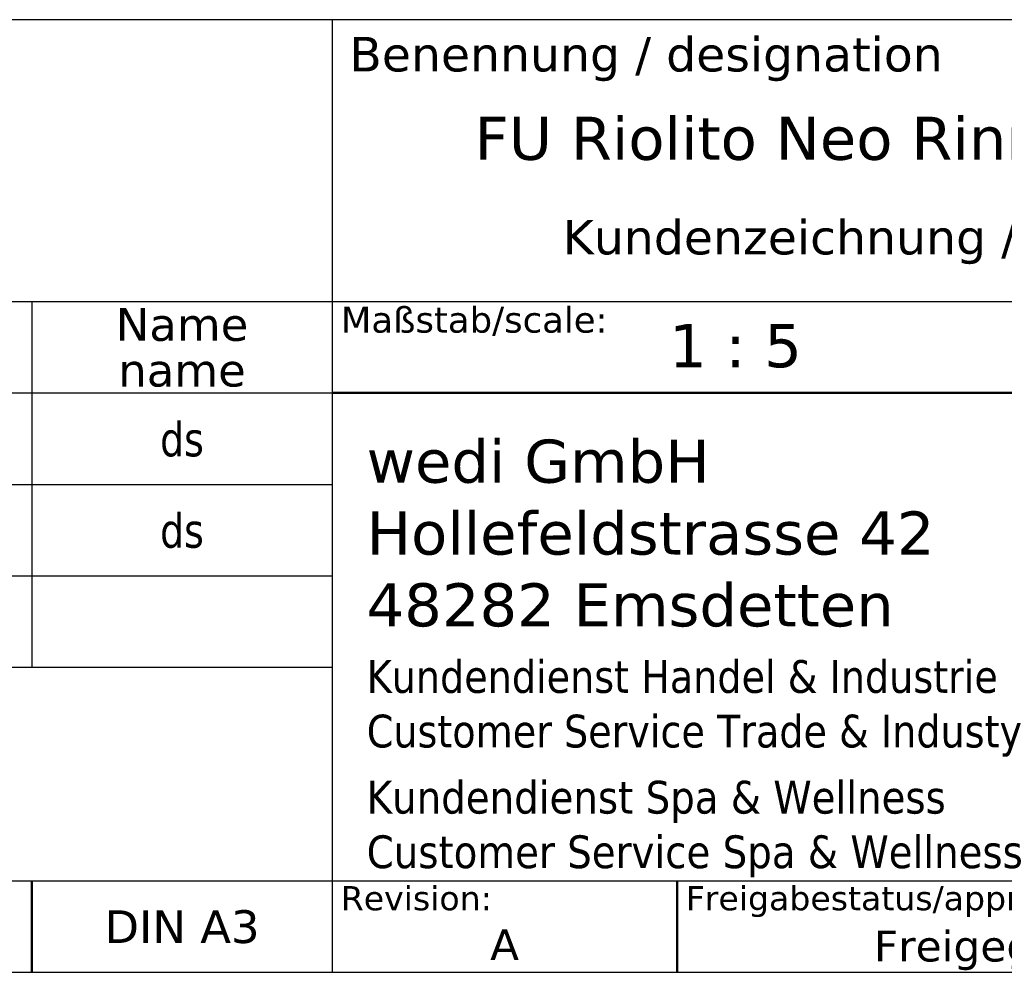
# Model space of a CAD drawing. Header units: millimetres. Extents: x 100 to 2070, y 30 to 1455.
# Tile 62 of 83: x 1583 to 1869, y 30 to 306. Entities that reach past the tile are written whole.
import ezdxf
from ezdxf.enums import TextEntityAlignment as Align

# ---------------------------------------------------------------- set-up
doc = ezdxf.new("R2010")
doc.units = ezdxf.units.MM
doc.header["$LTSCALE"] = 5
for name, color, linetype, lineweight in [('AM_BOR', 7, 'Continuous', 25), ('Rahmen (ISO)', 7, 'Continuous', 70), ('Titel (ISO)', 7, 'Continuous', 50)]:
    doc.layers.add(name, color=color, linetype=linetype, lineweight=lineweight)
doc.styles.add('Notiztext 3.5', font='verdana.ttf')
doc.styles.add('Pfeiltext', font='verdana.ttf')
doc.styles.get("Standard").update_dxf_attribs({"font": 'verdana.ttf'})
doc.styles.add('Textstil104', font='verdana.ttf')
doc.styles.add('Textstil110', font='verdana.ttf')
doc.styles.add('Textstil112', font='verdana.ttf')
doc.styles.add('Textstil47', font='verdana.ttf')
doc.styles.add('Textstil48', font='verdana.ttf')
doc.styles.add('Textstil61', font='verdana.ttf')
doc.styles.add('Textstil64', font='verdana.ttf', dxfattribs={"width": 0.800000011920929})
doc.styles.add('Textstil75', font='verdana.ttf')

# ---------------------------------------------------------------- blocks, each defined once
blk = doc.blocks.new('Ränder wedi_Zeichnungsrahmen')
at = {"layer": 'Rahmen (ISO)', "color": 208, "lineweight": 18, "true_color": 0x400040}
blk.add_line((20, 6.000000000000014), (414.0000000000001, 6.000000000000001), dxfattribs=at)
blk = doc.blocks.new('Schriftfelder wedi Standard - Inch_Zoll ohne Toleranz')
at = {"layer": 'AM_BOR', "color": 7}
for p, q in [((-4.835435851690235, 53.99550874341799), (-188.8354355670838, 53.99550874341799)), ((-84.03543585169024, 53.99550874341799), (-84.03543585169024, -1.254491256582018)), ((-188.8354355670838, 37.64550874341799), (-4.835435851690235, 37.64550874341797)), ((-101.4354358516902, 37.64550874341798), (-101.4354358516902, 16.44550874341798)), ((-130.1354355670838, 4.045508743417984), (-4.835435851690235, 4.045508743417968)), ((-188.8354355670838, -1.254491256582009), (-4.835435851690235, -1.254491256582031))]:
    blk.add_line(p, q, dxfattribs=at)
at = {"layer": 'AM_BOR'}
for p, q in [((-130.1354355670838, 32.34550874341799), (-84.03543585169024, 32.34550874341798)), ((-130.1354355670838, 27.04550874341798), (-84.03543585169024, 27.04550874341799)), ((-130.1354355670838, 21.74550874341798), (-84.03543585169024, 21.74550874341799)), ((-130.1354355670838, 16.44550874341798), (-84.03543585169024, 16.44550874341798))]:
    blk.add_line(p, q, dxfattribs=at)
at = {"layer": 'Titel (ISO)'}
for p, q in [((-84.03543585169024, 32.34550874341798), (-4.835435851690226, 32.34550874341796)), ((-101.4354358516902, 4.045508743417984), (-101.4354358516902, -1.25449125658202)), ((-64.03543585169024, 4.045508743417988), (-64.03543585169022, -1.254491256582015))]:
    blk.add_line(p, q, dxfattribs=at)
at = {"layer": 'AM_BOR', "color": 7, "style": 'Textstil48'}
blk.add_text('Benennung / designation', height=2.000000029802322, dxfattribs=at).set_placement((-83.03543585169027, 50.99550874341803))
at = {"layer": 'AM_BOR', "color": 7, "style": 'Textstil61'}
for s, p in [('Name', (-92.73543585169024, 36.32050874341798)), ('name', (-92.73543585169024, 33.67050874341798)), ('DIN A3', (-92.73543585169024, 1.395508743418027))]:
    blk.add_text(s, height=1.899999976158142, dxfattribs=at).set_placement(p, align=Align.MIDDLE_CENTER)
at = {"layer": 'AM_BOR', "color": 7}
for tag, p, height, style in [('Zeichnungsnummer_001', (-173.2383905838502, 49.43305073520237), 3.00000011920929, 'Textstil75'), ('Artikelnummer_001', (-145.0642880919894, 44.44539506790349), 2.487309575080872, 'Textstil104')]:
    blk.add_attdef(tag, p, '', height=height, dxfattribs=dict(at, style=style))
blk.add_attdef('TITEL_001', (-75.77022409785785, 45.86780559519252), '', height=2.5, dxfattribs=at)
at = {"layer": 'AM_BOR', "color": 7, "style": 'Textstil104'}
blk.add_attdef('PROJEKT', text='', height=2.487309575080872, dxfattribs=at).set_placement((-144.8354355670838, 41.98281831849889), align=Align.TOP_LEFT)
at = {"layer": 'AM_BOR', "color": 7, "style": 'Textstil64', "width": 0.8}
for tag, p in [('ERSTELLUNGSDATUM_001', (-115.1472556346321, 28.69550873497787)), ('KONSTRUKTEUR_001', (-94.00716185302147, 28.67133143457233)), ('ERSTELLUNGSDATUM_001', (-115.3460467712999, 23.55467596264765)), ('KONSTRUKTEUR_001', (-94.00716185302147, 23.37133143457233))]:
    blk.add_attdef(tag, p, '', height=2.000000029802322, dxfattribs=at)
at = {"layer": 'AM_BOR', "color": 7, "style": 'Textstil64', "width": 0.7999999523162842}
for tag, p in [('KONTROLLDATUM', (-108.7354355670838, 19.09550874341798)), ('KONTROLLIERT_VON', (-92.73543585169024, 19.09550874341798))]:
    blk.add_attdef(tag, text='', height=2.000000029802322, dxfattribs=at).set_placement(p, align=Align.MIDDLE_CENTER)
at = {"layer": 'Titel (ISO)', "attachment_point": 1, "style": 'Notiztext 3.5'}
for s, insert, char_height in [('\\fVerdana|b0|i0;\\H1.5000;Maßstab/scale:', (-83.53543585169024, 37.34550874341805), 1.500000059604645), ('\\fVerdana|b0|i0;\\H1.4000;Revision:', (-83.53543585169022, 3.745508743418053), 1.400000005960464), ('\\fVerdana|b0|i0;\\H1.4000;Freigabestatus/approval status:', (-63.53543585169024, 3.745508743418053), 1.400000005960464)]:
    blk.add_mtext(s, dxfattribs=dict(at, insert=insert, char_height=char_height))
at = {"layer": 'Titel (ISO)', "color": 179, "true_color": 0x262659, "attachment_point": 4, "style": 'Pfeiltext'}
for s, insert, char_height, width, line_spacing_factor in [('\\fVerdana|b0|i0;\\H2.5000;wedi GmbH\\P\\fVerdana|b0|i0;\\H2.5000;Hollefeldstrasse 42\\P\\fVerdana|b0|i0;\\H2.5000;48282 Emsdetten', (-82.03543585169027, 24.20129111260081), 2.5, 33.30630943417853, 0.9995793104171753), ('\\fVerdana|b0|i0;\\W0.90;\\H1.9000;Kundendienst Handel & Industrie\\P\\fVerdana|b0|i0;\\W0.90;\\H1.9000;Customer Service Trade & Industy', (-82.03543585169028, 14.0490869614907), 1.899999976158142, 97.28764073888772, 0.9995792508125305), ('\\fVerdana|b0|i0;\\W0.90;\\H1.9000;Kundendienst Spa & Wellness\\P\\fVerdana|b0|i0;\\W0.90;\\H1.9000;Customer Service Spa & Wellness', (-82.03543585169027, 7.049086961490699), 1.899999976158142, 97.28764073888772, 0.9995792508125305)]:
    blk.add_mtext(s, dxfattribs=dict(at, insert=insert, char_height=char_height, width=width, line_spacing_factor=line_spacing_factor))
at = {"layer": 'Titel (ISO)', "color": 7, "style": 'Pfeiltext'}
blk.add_attdef('BESCHREIBUNG_001', (-70.66377724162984, 40.38459537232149), '', height=2.000000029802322, dxfattribs=at)
at = {"layer": 'Titel (ISO)'}
for tag, p, height, style in [('Anfänglicher_Ansichtsmaßstab_001', (-64.5021920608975, 33.83711386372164), 2.5, 'Textstil47'), ('REVISIONSNUMMER_001', (-74.87694023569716, -0.5444913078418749), 1.790000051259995, 'Textstil112'), ('STATUS_001', (-52.63301829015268, -0.6250352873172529), 1.790000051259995, 'Textstil112')]:
    blk.add_attdef(tag, p, '', height=height, dxfattribs=dict(at, style=style))
at = {"layer": 'Titel (ISO)', "style": 'Textstil47'}
blk.add_attdef('<MASSE3;>', text='', height=2.5, dxfattribs=at).set_placement((-26.83543585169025, 36.34550874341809), align=Align.TOP_LEFT)
at = {"layer": 'Titel (ISO)', "style": 'Textstil110'}
for tag, p in [('MATERIAL', (-159.8354355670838, 35.345508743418)), ('FIRMA', (-159.8354355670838, 24.74550874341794)), ('Bauvorhaben', (-159.8354355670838, 19.44550874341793))]:
    blk.add_attdef(tag, text='', height=1.889999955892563, dxfattribs=at).set_placement(p, align=Align.TOP_CENTER)

msp = doc.modelspace()

# ---------------------------------------------------------------- block references
at = {"xscale": 5, "yscale": 5, "zscale": 5}
msp.add_blockref('Ränder wedi_Zeichnungsrahmen', (0, 0), dxfattribs=at)
ref = msp.add_blockref('Schriftfelder wedi Standard - Inch_Zoll ohne Toleranz', (2094.177179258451, 36.27245628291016), dxfattribs=dict(xscale=5, yscale=5, zscale=5))
ref.add_attrib('KONSTRUKTEUR_001', 'ds', (1624.141369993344, 153.1291134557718), dxfattribs={"layer": 'AM_BOR', "color": 7, "height": 10.00000014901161, "style": 'Textstil64', "width": 0.8})
ref.add_attrib('Anfänglicher_Ansichtsmaßstab_001', '1 : 5', (1771.666218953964, 205.4580256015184), dxfattribs={"layer": 'Titel (ISO)', "height": 12.5, "style": 'Textstil47'})
ref.add_attrib('BESCHREIBUNG_001', 'Kundenzeichnung / customer drawing', (1740.858293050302, 238.1954331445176), dxfattribs={"layer": 'Titel (ISO)', "color": 7, "height": 10.00000014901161, "style": 'Pfeiltext'})
ref.add_attrib('TITEL_001', 'FU Riolito Neo Rinnen-Modul 48" US', (1715.326058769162, 265.6114842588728), dxfattribs={"layer": 'AM_BOR', "color": 7, "height": 12.5})
ref.add_attrib('KONSTRUKTEUR_001', 'ds', (1624.141369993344, 179.6291134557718), dxfattribs={"layer": 'AM_BOR', "color": 7, "height": 10.00000014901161, "style": 'Textstil64', "width": 0.8})
ref.add_attrib('REVISIONSNUMMER_001', 'A', (1719.792478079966, 33.54999974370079), dxfattribs={"layer": 'Titel (ISO)', "height": 8.950000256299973, "style": 'Textstil112'})
ref.add_attrib('STATUS_001', 'Freigegeben', (1831.012087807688, 33.1472798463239), dxfattribs={"layer": 'Titel (ISO)', "height": 8.950000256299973, "style": 'Textstil112'})

doc.saveas('drawing.dxf')
